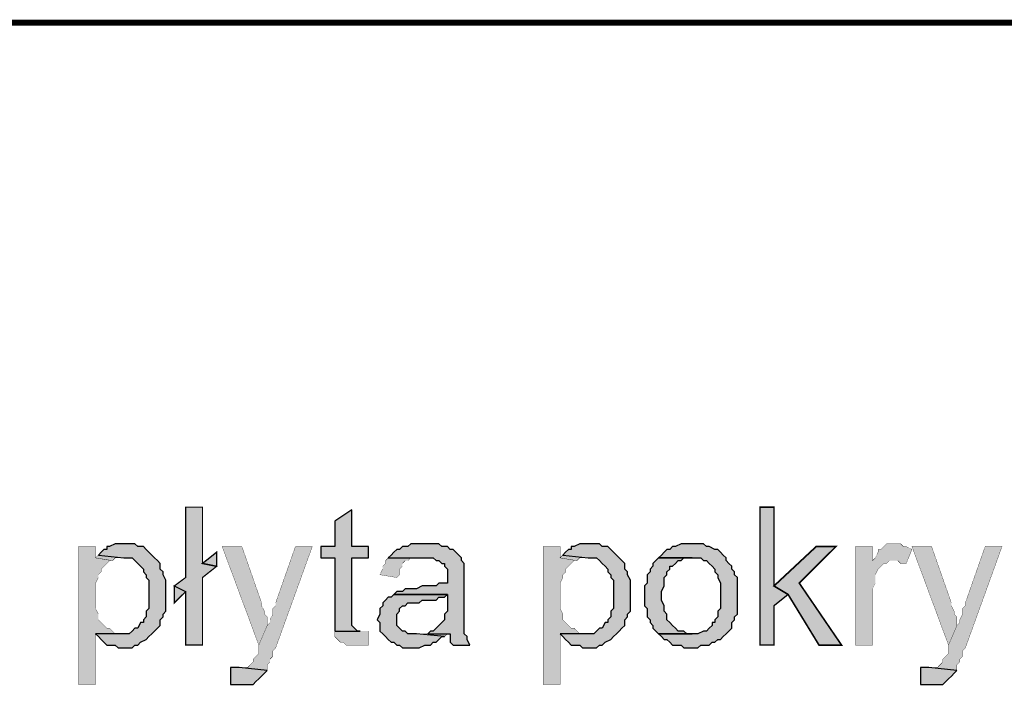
# Model space of a CAD drawing. Header units: millimetres. Extents: x 5659 to 8126, y 727 to 2118.
# Tile 33 of 53: x 6899 to 6914, y 2054 to 2064. Entities that reach past the tile are written whole.
import ezdxf

# ---------------------------------------------------------------- set-up
doc = ezdxf.new("R2010")
doc.units = ezdxf.units.MM
doc.layers.add('at_Entity', color=7, linetype='Continuous')
doc.layers.add('at_Solid', color=7, linetype='Continuous')

msp = doc.modelspace()

# ---------------------------------------------------------------- hatches: boundary and pattern name
at = {"layer": 'at_Solid'}
for points in [[(6901.993, 2056.739), (6901.739, 2056.739), (6901.739, 2055.68), (6901.569, 2055.553), (6901.739, 2055.468), (6901.739, 2054.663), (6901.993, 2054.663), (6901.993, 2055.68), (6902.205, 2055.849), (6901.993, 2055.892)], [(6904.238, 2056.697), (6903.984, 2056.527), (6903.984, 2056.146), (6903.772, 2056.146), (6903.772, 2055.976), (6903.984, 2055.976), (6903.984, 2054.875), (6904.365, 2054.875), (6904.323, 2054.875), (6904.28, 2054.917), (6904.238, 2054.96), (6904.238, 2055.976), (6904.492, 2055.976), (6904.492, 2056.146), (6904.238, 2056.146)], [(6910.592, 2056.739), (6910.38, 2056.739), (6910.38, 2054.663), (6910.592, 2054.663), (6910.592, 2055.256), (6910.804, 2055.426), (6910.592, 2055.553)], [(6900.383, 2056.146), (6900.129, 2056.146), (6900.129, 2054.07), (6900.383, 2054.07), (6900.383, 2054.833), (6900.764, 2054.833), (6900.68, 2054.833), (6900.637, 2054.875), (6900.595, 2054.917), (6900.553, 2054.917), (6900.51, 2054.96), (6900.468, 2055.002), (6900.426, 2055.045), (6900.426, 2055.129), (6900.383, 2055.214), (6900.383, 2055.595), (6900.426, 2055.68), (6900.426, 2055.722), (6900.468, 2055.765), (6900.468, 2055.807), (6900.51, 2055.849), (6900.553, 2055.892), (6900.595, 2055.934), (6900.637, 2055.934), (6900.383, 2055.976)], [(6900.807, 2056.188), (6900.68, 2056.188), (6900.595, 2056.146), (6900.553, 2056.146), (6900.553, 2056.104), (6900.51, 2056.104), (6900.468, 2056.061), (6900.426, 2056.019), (6900.807, 2055.976), (6900.934, 2055.976), (6900.976, 2055.934), (6901.019, 2055.892), (6901.061, 2055.849), (6901.103, 2055.807), (6901.103, 2055.765), (6901.146, 2055.722), (6901.146, 2055.68), (6901.188, 2055.638), (6901.188, 2055.214), (6901.146, 2055.172), (6901.146, 2055.087), (6901.103, 2055.045), (6901.103, 2055.002), (6901.061, 2055.002), (6901.019, 2054.917), (6900.976, 2054.917), (6900.934, 2054.875), (6900.891, 2054.833), (6900.383, 2054.833), (6900.426, 2054.79), (6900.468, 2054.748), (6900.51, 2054.706), (6900.553, 2054.663), (6900.68, 2054.663), (6900.722, 2054.621), (6900.807, 2054.621), (6900.934, 2054.621), (6900.976, 2054.663), (6901.019, 2054.663), (6901.061, 2054.706), (6901.146, 2054.748), (6901.188, 2054.79), (6901.23, 2054.833), (6901.273, 2054.875), (6901.315, 2054.917), (6901.357, 2054.96), (6901.357, 2055.045), (6901.4, 2055.087), (6901.4, 2055.129), (6901.442, 2055.172), (6901.442, 2055.638), (6901.4, 2055.722), (6901.4, 2055.765), (6901.357, 2055.807), (6901.357, 2055.892), (6901.315, 2055.934), (6901.273, 2055.976), (6901.23, 2056.019), (6901.188, 2056.061), (6901.146, 2056.104), (6901.103, 2056.146), (6901.019, 2056.146), (6900.976, 2056.188), (6900.891, 2056.188)], [(6902.586, 2056.146), (6902.289, 2056.146), (6902.84, 2054.663), (6902.967, 2054.96), (6902.967, 2055.087), (6902.925, 2055.129), (6902.925, 2055.172), (6902.882, 2055.256), (6902.882, 2055.299)], [(6903.645, 2056.146), (6903.391, 2056.146), (6903.094, 2055.299), (6903.094, 2055.256), (6903.052, 2055.214), (6903.052, 2055.129), (6903.009, 2055.045), (6903.009, 2055.002), (6902.967, 2054.96), (6902.84, 2054.663), (6902.84, 2054.536), (6902.798, 2054.494), (6902.755, 2054.452), (6902.755, 2054.409), (6902.713, 2054.367), (6902.671, 2054.324), (6902.544, 2054.324), (6902.967, 2054.282), (6902.967, 2054.367), (6903.009, 2054.409), (6903.009, 2054.452), (6903.052, 2054.494), (6903.052, 2054.579), (6903.094, 2054.621)], [(6905.339, 2056.188), (6905.127, 2056.188), (6905.085, 2056.146), (6905, 2056.146), (6904.958, 2056.104), (6904.916, 2056.104), (6904.873, 2056.061), (6904.831, 2056.019), (6904.789, 2055.976), (6905.339, 2055.976), (6905.466, 2055.976), (6905.509, 2055.934), (6905.551, 2055.934), (6905.593, 2055.892), (6905.636, 2055.892), (6905.636, 2055.849), (6905.678, 2055.807), (6905.678, 2055.595), (6905.551, 2055.595), (6905.509, 2055.553), (6905.297, 2055.553), (6905.212, 2055.511), (6905.043, 2055.511), (6905, 2055.468), (6904.916, 2055.468), (6904.873, 2055.426), (6905.678, 2055.426), (6905.678, 2055.172), (6905.636, 2055.129), (6905.636, 2055.045), (6905.593, 2055.002), (6905.551, 2054.96), (6905.509, 2054.917), (6905.466, 2054.875), (6905.424, 2054.875), (6905.382, 2054.833), (6905.721, 2054.833), (6905.721, 2054.706), (6905.763, 2054.663), (6906.017, 2054.663), (6905.975, 2054.748), (6905.975, 2054.79), (6905.932, 2054.833), (6905.932, 2055.892), (6905.89, 2055.934), (6905.89, 2055.976), (6905.848, 2056.019), (6905.805, 2056.061), (6905.763, 2056.104), (6905.721, 2056.104), (6905.678, 2056.146), (6905.593, 2056.146), (6905.551, 2056.188), (6905.424, 2056.188)], [(6907.373, 2056.146), (6907.118, 2056.146), (6907.118, 2054.07), (6907.373, 2054.07), (6907.373, 2054.833), (6907.754, 2054.833), (6907.669, 2054.833), (6907.627, 2054.875), (6907.584, 2054.917), (6907.542, 2054.917), (6907.5, 2054.96), (6907.457, 2055.002), (6907.415, 2055.045), (6907.415, 2055.129), (6907.373, 2055.214), (6907.373, 2055.595), (6907.415, 2055.68), (6907.415, 2055.722), (6907.457, 2055.765), (6907.457, 2055.807), (6907.5, 2055.849), (6907.542, 2055.892), (6907.584, 2055.934), (6907.627, 2055.934), (6907.373, 2055.976)], [(6907.796, 2056.188), (6907.669, 2056.188), (6907.584, 2056.146), (6907.542, 2056.146), (6907.542, 2056.104), (6907.5, 2056.104), (6907.457, 2056.061), (6907.415, 2056.019), (6907.796, 2055.976), (6907.923, 2055.976), (6907.966, 2055.934), (6908.008, 2055.892), (6908.05, 2055.849), (6908.093, 2055.807), (6908.093, 2055.765), (6908.135, 2055.722), (6908.135, 2055.68), (6908.177, 2055.638), (6908.177, 2055.214), (6908.135, 2055.172), (6908.135, 2055.087), (6908.093, 2055.045), (6908.093, 2055.002), (6908.05, 2055.002), (6908.008, 2054.917), (6907.966, 2054.917), (6907.923, 2054.875), (6907.881, 2054.833), (6907.373, 2054.833), (6907.415, 2054.79), (6907.457, 2054.748), (6907.5, 2054.706), (6907.542, 2054.663), (6907.669, 2054.663), (6907.711, 2054.621), (6907.796, 2054.621), (6907.923, 2054.621), (6907.966, 2054.663), (6908.008, 2054.663), (6908.05, 2054.706), (6908.135, 2054.748), (6908.177, 2054.79), (6908.22, 2054.833), (6908.262, 2054.875), (6908.304, 2054.917), (6908.347, 2054.96), (6908.347, 2055.045), (6908.389, 2055.087), (6908.389, 2055.129), (6908.432, 2055.172), (6908.432, 2055.638), (6908.389, 2055.722), (6908.389, 2055.765), (6908.347, 2055.807), (6908.347, 2055.892), (6908.304, 2055.934), (6908.262, 2055.976), (6908.22, 2056.019), (6908.177, 2056.061), (6908.135, 2056.104), (6908.093, 2056.146), (6908.008, 2056.146), (6907.966, 2056.188), (6907.881, 2056.188)], [(6909.363, 2056.188), (6909.194, 2056.188), (6909.109, 2056.146), (6909.067, 2056.146), (6909.025, 2056.104), (6908.982, 2056.104), (6908.94, 2056.061), (6908.898, 2056.019), (6908.855, 2055.976), (6909.363, 2055.976), (6909.491, 2055.976), (6909.533, 2055.934), (6909.575, 2055.934), (6909.618, 2055.892), (6909.66, 2055.849), (6909.702, 2055.807), (6909.702, 2055.765), (6909.745, 2055.722), (6909.745, 2055.68), (6909.787, 2055.595), (6909.787, 2055.214), (6909.745, 2055.172), (6909.745, 2055.087), (6909.702, 2055.045), (6909.702, 2055.002), (6909.66, 2055.002), (6909.66, 2054.96), (6909.618, 2054.917), (6909.575, 2054.875), (6909.533, 2054.875), (6909.448, 2054.833), (6908.855, 2054.833), (6908.898, 2054.79), (6908.94, 2054.748), (6908.982, 2054.748), (6909.025, 2054.706), (6909.067, 2054.663), (6909.194, 2054.663), (6909.236, 2054.621), (6909.448, 2054.621), (6909.491, 2054.663), (6909.618, 2054.663), (6909.66, 2054.706), (6909.702, 2054.706), (6909.745, 2054.748), (6909.787, 2054.748), (6909.829, 2054.79), (6909.872, 2054.833), (6909.914, 2054.875), (6909.957, 2054.917), (6909.957, 2055.002), (6909.999, 2055.045), (6909.999, 2055.087), (6910.041, 2055.129), (6910.041, 2055.68), (6909.999, 2055.722), (6909.999, 2055.765), (6909.957, 2055.807), (6909.957, 2055.849), (6909.914, 2055.892), (6909.872, 2055.934), (6909.872, 2055.976), (6909.829, 2056.019), (6909.787, 2056.061), (6909.745, 2056.104), (6909.702, 2056.104), (6909.618, 2056.146), (6909.575, 2056.146), (6909.533, 2056.188), (6909.406, 2056.188)], [(6911.524, 2056.146), (6911.227, 2056.146), (6910.592, 2055.553), (6910.804, 2055.426), (6911.27, 2054.663), (6911.609, 2054.663), (6910.973, 2055.595)], [(6912.075, 2056.146), (6911.82, 2056.146), (6911.82, 2054.663), (6912.075, 2054.663), (6912.075, 2055.511), (6912.117, 2055.595), (6912.117, 2055.722), (6912.159, 2055.807), (6912.202, 2055.849), (6912.244, 2055.892), (6912.286, 2055.892), (6912.329, 2055.934), (6912.371, 2055.934), (6912.075, 2055.934)], [(6912.371, 2056.188), (6912.286, 2056.188), (6912.244, 2056.146), (6912.202, 2056.104), (6912.159, 2056.104), (6912.159, 2056.061), (6912.117, 2055.976), (6912.075, 2055.934), (6912.456, 2055.934), (6912.498, 2055.892), (6912.583, 2055.892), (6912.668, 2056.104), (6912.583, 2056.146), (6912.54, 2056.146), (6912.498, 2056.188), (6912.456, 2056.188)], [(6912.964, 2056.146), (6912.668, 2056.146), (6913.218, 2054.663), (6913.345, 2054.96), (6913.345, 2055.087), (6913.303, 2055.129), (6913.303, 2055.172), (6913.261, 2055.256), (6913.261, 2055.299)], [(6914.023, 2056.146), (6913.769, 2056.146), (6913.472, 2055.299), (6913.472, 2055.256), (6913.43, 2055.214), (6913.43, 2055.129), (6913.388, 2055.045), (6913.388, 2055.002), (6913.345, 2054.96), (6913.218, 2054.663), (6913.218, 2054.536), (6913.176, 2054.494), (6913.134, 2054.452), (6913.134, 2054.409), (6913.091, 2054.367), (6913.049, 2054.324), (6912.922, 2054.324), (6913.345, 2054.282), (6913.345, 2054.367), (6913.388, 2054.409), (6913.388, 2054.452), (6913.43, 2054.494), (6913.43, 2054.579), (6913.472, 2054.621)], [(6900.426, 2056.019), (6900.383, 2055.976), (6900.637, 2055.934), (6900.68, 2055.976), (6900.807, 2055.976)], [(6902.205, 2056.061), (6901.993, 2055.892), (6902.205, 2055.849)], [(6904.789, 2055.976), (6904.746, 2055.934), (6904.746, 2055.892), (6904.704, 2055.849), (6904.704, 2055.807), (6904.662, 2055.722), (6904.916, 2055.68), (6904.958, 2055.722), (6904.958, 2055.807), (6905, 2055.849), (6905, 2055.892), (6905.043, 2055.934), (6905.085, 2055.934), (6905.127, 2055.976), (6905.339, 2055.976)], [(6907.415, 2056.019), (6907.373, 2055.976), (6907.627, 2055.934), (6907.669, 2055.976), (6907.796, 2055.976)], [(6908.855, 2055.976), (6908.813, 2055.934), (6908.77, 2055.892), (6908.77, 2055.849), (6908.728, 2055.807), (6908.728, 2055.765), (6908.686, 2055.722), (6908.686, 2055.595), (6908.643, 2055.553), (6908.643, 2055.256), (6908.686, 2055.214), (6908.686, 2055.087), (6908.728, 2055.045), (6908.728, 2055.002), (6908.77, 2054.96), (6908.77, 2054.917), (6908.813, 2054.875), (6908.855, 2054.833), (6909.363, 2054.833), (6909.279, 2054.833), (6909.236, 2054.875), (6909.152, 2054.875), (6909.109, 2054.917), (6909.067, 2054.96), (6909.025, 2055.002), (6908.982, 2055.045), (6908.982, 2055.129), (6908.94, 2055.172), (6908.94, 2055.256), (6908.898, 2055.341), (6908.898, 2055.468), (6908.94, 2055.553), (6908.94, 2055.68), (6908.982, 2055.722), (6908.982, 2055.765), (6909.025, 2055.807), (6909.025, 2055.849), (6909.067, 2055.849), (6909.109, 2055.892), (6909.152, 2055.934), (6909.194, 2055.934), (6909.236, 2055.976), (6909.363, 2055.976)], [(6901.569, 2055.553), (6901.569, 2055.299), (6901.739, 2055.468)], [(6904.873, 2055.426), (6904.831, 2055.383), (6904.789, 2055.383), (6904.746, 2055.341), (6904.704, 2055.299), (6904.704, 2055.256), (6904.662, 2055.214), (6904.662, 2055.129), (6904.619, 2055.045), (6904.662, 2055.002), (6904.662, 2054.875), (6904.704, 2054.833), (6904.746, 2054.79), (6904.789, 2054.748), (6904.831, 2054.706), (6904.873, 2054.706), (6904.916, 2054.663), (6904.958, 2054.663), (6905, 2054.621), (6905.255, 2054.621), (6905.339, 2054.663), (6905.424, 2054.663), (6905.466, 2054.706), (6905.509, 2054.706), (6905.551, 2054.748), (6905.593, 2054.79), (6905.636, 2054.79), (6905.212, 2054.833), (6905.085, 2054.833), (6905.043, 2054.875), (6905, 2054.875), (6904.958, 2054.917), (6904.916, 2054.96), (6904.916, 2055.129), (6904.958, 2055.172), (6904.958, 2055.214), (6905, 2055.256), (6905.043, 2055.256), (6905.085, 2055.299), (6905.255, 2055.299), (6905.297, 2055.341), (6905.509, 2055.341), (6905.551, 2055.383), (6905.636, 2055.383), (6905.678, 2055.426)], [(6904.492, 2054.875), (6903.984, 2054.875), (6903.984, 2054.79), (6904.026, 2054.748), (6904.068, 2054.706), (6904.111, 2054.706), (6904.153, 2054.663), (6904.323, 2054.663), (6904.492, 2054.663)], [(6905.382, 2054.833), (6905.212, 2054.833), (6905.636, 2054.79), (6905.678, 2054.833)], [(6902.416, 2054.324), (6902.416, 2054.07), (6902.755, 2054.07), (6902.798, 2054.113), (6902.84, 2054.155), (6902.882, 2054.197), (6902.925, 2054.24), (6902.967, 2054.282), (6902.544, 2054.324), (6902.459, 2054.324)], [(6912.795, 2054.324), (6912.795, 2054.07), (6913.134, 2054.07), (6913.176, 2054.113), (6913.218, 2054.155), (6913.261, 2054.197), (6913.303, 2054.24), (6913.345, 2054.282), (6912.922, 2054.324), (6912.837, 2054.324)]]:
    msp.add_hatch(color=7, dxfattribs=at).paths.add_polyline_path(points)

# ---------------------------------------------------------------- linework, layer by layer
at = {"layer": 'at_Entity', "color": 7}
for points in [[(6922.867, 2064.032, 0.0897, 0.0897, 0), (6887.454, 2064.032, 0.0897, 0.0897, 0), (6879.448, 2044.928, 0.0897, 0.0897, 0)], [(6901.993, 2056.739, 0.0189, 0.0189, 0), (6901.739, 2056.739, 0.0189, 0.0189, 0), (6901.739, 2055.68, 0.0189, 0.0189, 0), (6901.569, 2055.553, 0.0189, 0.0189, 0), (6901.739, 2055.468, 0.0189, 0.0189, 0), (6901.739, 2054.663, 0.0189, 0.0189, 0), (6901.993, 2054.663, 0.0189, 0.0189, 0), (6901.993, 2055.68, 0.0189, 0.0189, 0), (6902.205, 2055.849, 0.0189, 0.0189, 0), (6901.993, 2055.892, 0.0189, 0.0189, 0), (6901.993, 2056.739, 0.0189, 0.0189, 0)], [(6910.592, 2056.739, 0.0212, 0.0212, 0), (6910.38, 2056.739, 0.0212, 0.0212, 0), (6910.38, 2054.663, 0.0212, 0.0212, 0), (6910.592, 2054.663, 0.0212, 0.0212, 0), (6910.592, 2055.256, 0.0212, 0.0212, 0), (6910.804, 2055.426, 0.0212, 0.0212, 0), (6910.592, 2055.553, 0.0212, 0.0212, 0), (6910.592, 2056.739, 0.0212, 0.0212, 0)], [(6900.383, 2056.146, 0.00424, 0.00424, 0), (6900.129, 2056.146, 0.00424, 0.00424, 0), (6900.129, 2054.07, 0.00424, 0.00424, 0), (6900.383, 2054.07, 0.00424, 0.00424, 0), (6900.383, 2054.833, 0.00424, 0.00424, 0), (6900.764, 2054.833, 0.00424, 0.00424, 0), (6900.68, 2054.833, 0.00424, 0.00424, 0), (6900.637, 2054.875, 0.00424, 0.00424, 0), (6900.595, 2054.917, 0.00424, 0.00424, 0), (6900.553, 2054.917, 0.00424, 0.00424, 0), (6900.51, 2054.96, 0.00424, 0.00424, 0), (6900.468, 2055.002, 0.00424, 0.00424, 0), (6900.426, 2055.045, 0.00424, 0.00424, 0), (6900.426, 2055.129, 0.00424, 0.00424, 0), (6900.383, 2055.214, 0.00424, 0.00424, 0), (6900.383, 2055.595, 0.00424, 0.00424, 0), (6900.426, 2055.68, 0.00424, 0.00424, 0), (6900.426, 2055.722, 0.00424, 0.00424, 0), (6900.468, 2055.765, 0.00424, 0.00424, 0), (6900.468, 2055.807, 0.00424, 0.00424, 0), (6900.51, 2055.849, 0.00424, 0.00424, 0), (6900.553, 2055.892, 0.00424, 0.00424, 0), (6900.595, 2055.934, 0.00424, 0.00424, 0), (6900.637, 2055.934, 0.00424, 0.00424, 0), (6900.383, 2055.976, 0.00424, 0.00424, 0), (6900.383, 2056.146, 0.00424, 0.00424, 0)], [(6902.586, 2056.146, 0.00424, 0.00424, 0), (6902.289, 2056.146, 0.00424, 0.00424, 0), (6902.84, 2054.663, 0.00424, 0.00424, 0), (6902.967, 2054.96, 0.00424, 0.00424, 0), (6902.967, 2055.087, 0.00424, 0.00424, 0), (6902.925, 2055.129, 0.00424, 0.00424, 0), (6902.925, 2055.172, 0.00424, 0.00424, 0), (6902.882, 2055.256, 0.00424, 0.00424, 0), (6902.882, 2055.299, 0.00424, 0.00424, 0), (6902.586, 2056.146, 0.00424, 0.00424, 0)], [(6903.645, 2056.146, 0.00424, 0.00424, 0), (6903.391, 2056.146, 0.00424, 0.00424, 0), (6903.094, 2055.299, 0.00424, 0.00424, 0), (6903.094, 2055.256, 0.00424, 0.00424, 0), (6903.052, 2055.214, 0.00424, 0.00424, 0), (6903.052, 2055.129, 0.00424, 0.00424, 0), (6903.009, 2055.045, 0.00424, 0.00424, 0), (6903.009, 2055.002, 0.00424, 0.00424, 0), (6902.967, 2054.96, 0.00424, 0.00424, 0), (6902.84, 2054.663, 0.00424, 0.00424, 0), (6902.84, 2054.536, 0.00424, 0.00424, 0), (6902.798, 2054.494, 0.00424, 0.00424, 0), (6902.755, 2054.452, 0.00424, 0.00424, 0), (6902.755, 2054.409, 0.00424, 0.00424, 0), (6902.713, 2054.367, 0.00424, 0.00424, 0), (6902.671, 2054.324, 0.00424, 0.00424, 0), (6902.544, 2054.324, 0.00424, 0.00424, 0), (6902.967, 2054.282, 0.00424, 0.00424, 0), (6902.967, 2054.367, 0.00424, 0.00424, 0), (6903.009, 2054.409, 0.00424, 0.00424, 0), (6903.009, 2054.452, 0.00424, 0.00424, 0), (6903.052, 2054.494, 0.00424, 0.00424, 0), (6903.052, 2054.579, 0.00424, 0.00424, 0), (6903.094, 2054.621, 0.00424, 0.00424, 0), (6903.645, 2056.146, 0.00424, 0.00424, 0)], [(6907.373, 2056.146, 0.00424, 0.00424, 0), (6907.118, 2056.146, 0.00424, 0.00424, 0), (6907.118, 2054.07, 0.00424, 0.00424, 0), (6907.373, 2054.07, 0.00424, 0.00424, 0), (6907.373, 2054.833, 0.00424, 0.00424, 0), (6907.754, 2054.833, 0.00424, 0.00424, 0), (6907.669, 2054.833, 0.00424, 0.00424, 0), (6907.627, 2054.875, 0.00424, 0.00424, 0), (6907.584, 2054.917, 0.00424, 0.00424, 0), (6907.542, 2054.917, 0.00424, 0.00424, 0), (6907.5, 2054.96, 0.00424, 0.00424, 0), (6907.457, 2055.002, 0.00424, 0.00424, 0), (6907.415, 2055.045, 0.00424, 0.00424, 0), (6907.415, 2055.129, 0.00424, 0.00424, 0), (6907.373, 2055.214, 0.00424, 0.00424, 0), (6907.373, 2055.595, 0.00424, 0.00424, 0), (6907.415, 2055.68, 0.00424, 0.00424, 0), (6907.415, 2055.722, 0.00424, 0.00424, 0), (6907.457, 2055.765, 0.00424, 0.00424, 0), (6907.457, 2055.807, 0.00424, 0.00424, 0), (6907.5, 2055.849, 0.00424, 0.00424, 0), (6907.542, 2055.892, 0.00424, 0.00424, 0), (6907.584, 2055.934, 0.00424, 0.00424, 0), (6907.627, 2055.934, 0.00424, 0.00424, 0), (6907.373, 2055.976, 0.00424, 0.00424, 0), (6907.373, 2056.146, 0.00424, 0.00424, 0)], [(6911.524, 2056.146, 0.0247, 0.0247, 0), (6911.227, 2056.146, 0.0247, 0.0247, 0), (6910.592, 2055.553, 0.0247, 0.0247, 0), (6910.804, 2055.426, 0.0247, 0.0247, 0), (6911.27, 2054.663, 0.0247, 0.0247, 0), (6911.609, 2054.663, 0.0247, 0.0247, 0), (6910.973, 2055.595, 0.0247, 0.0247, 0), (6911.524, 2056.146, 0.0247, 0.0247, 0)], [(6912.075, 2056.146, 0.00424, 0.00424, 0), (6911.82, 2056.146, 0.00424, 0.00424, 0), (6911.82, 2054.663, 0.00424, 0.00424, 0), (6912.075, 2054.663, 0.00424, 0.00424, 0), (6912.075, 2055.511, 0.00424, 0.00424, 0), (6912.117, 2055.595, 0.00424, 0.00424, 0), (6912.117, 2055.722, 0.00424, 0.00424, 0), (6912.159, 2055.807, 0.00424, 0.00424, 0), (6912.202, 2055.849, 0.00424, 0.00424, 0), (6912.244, 2055.892, 0.00424, 0.00424, 0), (6912.286, 2055.892, 0.00424, 0.00424, 0), (6912.329, 2055.934, 0.00424, 0.00424, 0), (6912.371, 2055.934, 0.00424, 0.00424, 0), (6912.075, 2055.934, 0.00424, 0.00424, 0), (6912.075, 2056.146, 0.00424, 0.00424, 0)], [(6912.371, 2056.188, 0.00424, 0.00424, 0), (6912.286, 2056.188, 0.00424, 0.00424, 0), (6912.244, 2056.146, 0.00424, 0.00424, 0), (6912.202, 2056.104, 0.00424, 0.00424, 0), (6912.159, 2056.104, 0.00424, 0.00424, 0), (6912.159, 2056.061, 0.00424, 0.00424, 0), (6912.117, 2055.976, 0.00424, 0.00424, 0), (6912.075, 2055.934, 0.00424, 0.00424, 0), (6912.456, 2055.934, 0.00424, 0.00424, 0), (6912.498, 2055.892, 0.00424, 0.00424, 0), (6912.583, 2055.892, 0.00424, 0.00424, 0), (6912.668, 2056.104, 0.00424, 0.00424, 0), (6912.583, 2056.146, 0.00424, 0.00424, 0), (6912.54, 2056.146, 0.00424, 0.00424, 0), (6912.498, 2056.188, 0.00424, 0.00424, 0), (6912.456, 2056.188, 0.00424, 0.00424, 0), (6912.371, 2056.188, 0.00424, 0.00424, 0)], [(6912.964, 2056.146, 0.00424, 0.00424, 0), (6912.668, 2056.146, 0.00424, 0.00424, 0), (6913.218, 2054.663, 0.00424, 0.00424, 0), (6913.345, 2054.96, 0.00424, 0.00424, 0), (6913.345, 2055.087, 0.00424, 0.00424, 0), (6913.303, 2055.129, 0.00424, 0.00424, 0), (6913.303, 2055.172, 0.00424, 0.00424, 0), (6913.261, 2055.256, 0.00424, 0.00424, 0), (6913.261, 2055.299, 0.00424, 0.00424, 0), (6912.964, 2056.146, 0.00424, 0.00424, 0)], [(6914.023, 2056.146, 0.00424, 0.00424, 0), (6913.769, 2056.146, 0.00424, 0.00424, 0), (6913.472, 2055.299, 0.00424, 0.00424, 0), (6913.472, 2055.256, 0.00424, 0.00424, 0), (6913.43, 2055.214, 0.00424, 0.00424, 0), (6913.43, 2055.129, 0.00424, 0.00424, 0), (6913.388, 2055.045, 0.00424, 0.00424, 0), (6913.388, 2055.002, 0.00424, 0.00424, 0), (6913.345, 2054.96, 0.00424, 0.00424, 0), (6913.218, 2054.663, 0.00424, 0.00424, 0), (6913.218, 2054.536, 0.00424, 0.00424, 0), (6913.176, 2054.494, 0.00424, 0.00424, 0), (6913.134, 2054.452, 0.00424, 0.00424, 0), (6913.134, 2054.409, 0.00424, 0.00424, 0), (6913.091, 2054.367, 0.00424, 0.00424, 0), (6913.049, 2054.324, 0.00424, 0.00424, 0), (6912.922, 2054.324, 0.00424, 0.00424, 0), (6913.345, 2054.282, 0.00424, 0.00424, 0), (6913.345, 2054.367, 0.00424, 0.00424, 0), (6913.388, 2054.409, 0.00424, 0.00424, 0), (6913.388, 2054.452, 0.00424, 0.00424, 0), (6913.43, 2054.494, 0.00424, 0.00424, 0), (6913.43, 2054.579, 0.00424, 0.00424, 0), (6913.472, 2054.621, 0.00424, 0.00424, 0), (6914.023, 2056.146, 0.00424, 0.00424, 0)], [(6900.426, 2056.019, 0.00599, 0.00599, 0), (6900.383, 2055.976, 0.00599, 0.00599, 0), (6900.637, 2055.934, 0.00599, 0.00599, 0), (6900.68, 2055.976, 0.00599, 0.00599, 0), (6900.807, 2055.976, 0.00599, 0.00599, 0), (6900.426, 2056.019, 0.00599, 0.00599, 0)], [(6902.205, 2056.061, 0.0212, 0.0212, 0), (6901.993, 2055.892, 0.0212, 0.0212, 0), (6902.205, 2055.849, 0.0212, 0.0212, 0), (6902.205, 2056.061, 0.0212, 0.0212, 0)], [(6904.789, 2055.976, 0.00424, 0.00424, 0), (6904.746, 2055.934, 0.00424, 0.00424, 0), (6904.746, 2055.892, 0.00424, 0.00424, 0), (6904.704, 2055.849, 0.00424, 0.00424, 0), (6904.704, 2055.807, 0.00424, 0.00424, 0), (6904.662, 2055.722, 0.00424, 0.00424, 0), (6904.916, 2055.68, 0.00424, 0.00424, 0), (6904.958, 2055.722, 0.00424, 0.00424, 0), (6904.958, 2055.807, 0.00424, 0.00424, 0), (6905, 2055.849, 0.00424, 0.00424, 0), (6905, 2055.892, 0.00424, 0.00424, 0), (6905.043, 2055.934, 0.00424, 0.00424, 0), (6905.085, 2055.934, 0.00424, 0.00424, 0), (6905.127, 2055.976, 0.00424, 0.00424, 0), (6905.339, 2055.976, 0.00424, 0.00424, 0), (6904.789, 2055.976, 0.00424, 0.00424, 0)], [(6907.415, 2056.019, 0.00599, 0.00599, 0), (6907.373, 2055.976, 0.00599, 0.00599, 0), (6907.627, 2055.934, 0.00599, 0.00599, 0), (6907.669, 2055.976, 0.00599, 0.00599, 0), (6907.796, 2055.976, 0.00599, 0.00599, 0), (6907.415, 2056.019, 0.00599, 0.00599, 0)], [(6901.569, 2055.553, 0.0189, 0.0189, 0), (6901.569, 2055.299, 0.0189, 0.0189, 0), (6901.739, 2055.468, 0.0189, 0.0189, 0), (6901.569, 2055.553, 0.0189, 0.0189, 0)], [(6904.492, 2054.875, 0.00424, 0.00424, 0), (6903.984, 2054.875, 0.00424, 0.00424, 0), (6903.984, 2054.79, 0.00424, 0.00424, 0), (6904.026, 2054.748, 0.00424, 0.00424, 0), (6904.068, 2054.706, 0.00424, 0.00424, 0), (6904.111, 2054.706, 0.00424, 0.00424, 0), (6904.153, 2054.663, 0.00424, 0.00424, 0), (6904.323, 2054.663, 0.00424, 0.00424, 0), (6904.492, 2054.663, 0.00424, 0.00424, 0), (6904.492, 2054.875, 0.00424, 0.00424, 0)], [(6905.382, 2054.833, 0.00599, 0.00599, 0), (6905.212, 2054.833, 0.00599, 0.00599, 0), (6905.636, 2054.79, 0.00599, 0.00599, 0), (6905.678, 2054.833, 0.00599, 0.00599, 0), (6905.382, 2054.833, 0.00599, 0.00599, 0)]]:
    msp.add_lwpolyline(points, format="xyseb", dxfattribs=at)
for points in [[(6904.238, 2056.697), (6903.984, 2056.527), (6903.984, 2056.146), (6903.772, 2056.146), (6903.772, 2055.976), (6903.984, 2055.976), (6903.984, 2054.875), (6904.365, 2054.875), (6904.323, 2054.875), (6904.28, 2054.917), (6904.28, 2054.917), (6904.238, 2054.96), (6904.238, 2055.976), (6904.492, 2055.976), (6904.492, 2056.146), (6904.238, 2056.146), (6904.238, 2056.697)], [(6900.807, 2056.188), (6900.68, 2056.188), (6900.595, 2056.146), (6900.553, 2056.146), (6900.553, 2056.104), (6900.51, 2056.104), (6900.468, 2056.061), (6900.426, 2056.019), (6900.807, 2055.976), (6900.934, 2055.976), (6900.976, 2055.934), (6901.019, 2055.892), (6901.061, 2055.849), (6901.103, 2055.807), (6901.103, 2055.765), (6901.146, 2055.722), (6901.146, 2055.68), (6901.188, 2055.638), (6901.188, 2055.214), (6901.146, 2055.172), (6901.146, 2055.087), (6901.103, 2055.045), (6901.103, 2055.002), (6901.061, 2055.002), (6901.019, 2054.917), (6900.976, 2054.917), (6900.934, 2054.875), (6900.891, 2054.833), (6900.383, 2054.833), (6900.426, 2054.79), (6900.468, 2054.748), (6900.51, 2054.706), (6900.553, 2054.663), (6900.68, 2054.663), (6900.722, 2054.621), (6900.807, 2054.621), (6900.934, 2054.621), (6900.976, 2054.663), (6901.019, 2054.663), (6901.061, 2054.706), (6901.146, 2054.748), (6901.146, 2054.748), (6901.188, 2054.79), (6901.23, 2054.833), (6901.273, 2054.875), (6901.315, 2054.917), (6901.357, 2054.96), (6901.357, 2055.045), (6901.4, 2055.087), (6901.4, 2055.129), (6901.442, 2055.172), (6901.442, 2055.638), (6901.4, 2055.722), (6901.4, 2055.765), (6901.357, 2055.807), (6901.357, 2055.892), (6901.315, 2055.934), (6901.273, 2055.976), (6901.23, 2056.019), (6901.188, 2056.061), (6901.146, 2056.104), (6901.146, 2056.104), (6901.103, 2056.146), (6901.019, 2056.146), (6900.976, 2056.188), (6900.891, 2056.188), (6900.807, 2056.188)], [(6905.339, 2056.188), (6905.127, 2056.188), (6905.085, 2056.146), (6905, 2056.146), (6904.958, 2056.104), (6904.916, 2056.104), (6904.873, 2056.061), (6904.831, 2056.019), (6904.789, 2055.976), (6905.339, 2055.976), (6905.466, 2055.976), (6905.509, 2055.934), (6905.551, 2055.934), (6905.593, 2055.892), (6905.636, 2055.892), (6905.636, 2055.849), (6905.678, 2055.807), (6905.678, 2055.595), (6905.551, 2055.595), (6905.509, 2055.553), (6905.297, 2055.553), (6905.212, 2055.511), (6905.043, 2055.511), (6905, 2055.468), (6904.916, 2055.468), (6904.873, 2055.426), (6905.678, 2055.426), (6905.678, 2055.172), (6905.636, 2055.129), (6905.636, 2055.045), (6905.593, 2055.002), (6905.551, 2054.96), (6905.509, 2054.917), (6905.466, 2054.875), (6905.424, 2054.875), (6905.382, 2054.833), (6905.721, 2054.833), (6905.721, 2054.706), (6905.763, 2054.663), (6906.017, 2054.663), (6906.017, 2054.663), (6905.975, 2054.748), (6905.975, 2054.79), (6905.932, 2054.833), (6905.932, 2055.892), (6905.89, 2055.934), (6905.89, 2055.976), (6905.848, 2056.019), (6905.805, 2056.061), (6905.763, 2056.104), (6905.721, 2056.104), (6905.678, 2056.146), (6905.593, 2056.146), (6905.551, 2056.188), (6905.424, 2056.188), (6905.339, 2056.188)], [(6907.796, 2056.188), (6907.669, 2056.188), (6907.584, 2056.146), (6907.542, 2056.146), (6907.542, 2056.104), (6907.5, 2056.104), (6907.457, 2056.061), (6907.415, 2056.019), (6907.796, 2055.976), (6907.923, 2055.976), (6907.966, 2055.934), (6908.008, 2055.892), (6908.05, 2055.849), (6908.093, 2055.807), (6908.093, 2055.765), (6908.135, 2055.722), (6908.135, 2055.68), (6908.177, 2055.638), (6908.177, 2055.214), (6908.135, 2055.172), (6908.135, 2055.087), (6908.093, 2055.045), (6908.093, 2055.002), (6908.05, 2055.002), (6908.008, 2054.917), (6907.966, 2054.917), (6907.923, 2054.875), (6907.881, 2054.833), (6907.373, 2054.833), (6907.415, 2054.79), (6907.457, 2054.748), (6907.5, 2054.706), (6907.542, 2054.663), (6907.669, 2054.663), (6907.711, 2054.621), (6907.796, 2054.621), (6907.923, 2054.621), (6907.966, 2054.663), (6908.008, 2054.663), (6908.05, 2054.706), (6908.135, 2054.748), (6908.135, 2054.748), (6908.177, 2054.79), (6908.22, 2054.833), (6908.262, 2054.875), (6908.304, 2054.917), (6908.347, 2054.96), (6908.347, 2055.045), (6908.389, 2055.087), (6908.389, 2055.129), (6908.432, 2055.172), (6908.432, 2055.638), (6908.389, 2055.722), (6908.389, 2055.765), (6908.347, 2055.807), (6908.347, 2055.892), (6908.304, 2055.934), (6908.262, 2055.976), (6908.22, 2056.019), (6908.177, 2056.061), (6908.135, 2056.104), (6908.135, 2056.104), (6908.093, 2056.146), (6908.008, 2056.146), (6907.966, 2056.188), (6907.881, 2056.188), (6907.796, 2056.188)], [(6909.363, 2056.188), (6909.194, 2056.188), (6909.109, 2056.146), (6909.067, 2056.146), (6909.025, 2056.104), (6908.982, 2056.104), (6908.94, 2056.061), (6908.898, 2056.019), (6908.898, 2056.019), (6908.855, 2055.976), (6909.363, 2055.976), (6909.491, 2055.976), (6909.533, 2055.934), (6909.575, 2055.934), (6909.618, 2055.892), (6909.66, 2055.849), (6909.702, 2055.807), (6909.702, 2055.765), (6909.745, 2055.722), (6909.745, 2055.68), (6909.787, 2055.595), (6909.787, 2055.214), (6909.745, 2055.172), (6909.745, 2055.087), (6909.702, 2055.045), (6909.702, 2055.002), (6909.66, 2055.002), (6909.66, 2054.96), (6909.618, 2054.917), (6909.575, 2054.875), (6909.533, 2054.875), (6909.448, 2054.833), (6908.855, 2054.833), (6908.898, 2054.79), (6908.94, 2054.748), (6908.982, 2054.748), (6909.025, 2054.706), (6909.067, 2054.663), (6909.194, 2054.663), (6909.236, 2054.621), (6909.448, 2054.621), (6909.491, 2054.663), (6909.618, 2054.663), (6909.66, 2054.706), (6909.702, 2054.706), (6909.745, 2054.748), (6909.787, 2054.748), (6909.829, 2054.79), (6909.872, 2054.833), (6909.914, 2054.875), (6909.957, 2054.917), (6909.957, 2055.002), (6909.999, 2055.045), (6909.999, 2055.087), (6910.041, 2055.129), (6910.041, 2055.68), (6909.999, 2055.722), (6909.999, 2055.765), (6909.957, 2055.807), (6909.957, 2055.849), (6909.914, 2055.892), (6909.872, 2055.934), (6909.872, 2055.976), (6909.829, 2056.019), (6909.787, 2056.061), (6909.745, 2056.104), (6909.702, 2056.104), (6909.618, 2056.146), (6909.575, 2056.146), (6909.533, 2056.188), (6909.406, 2056.188), (6909.363, 2056.188)], [(6908.855, 2055.976), (6908.813, 2055.934), (6908.77, 2055.892), (6908.77, 2055.849), (6908.728, 2055.807), (6908.728, 2055.765), (6908.686, 2055.722), (6908.686, 2055.595), (6908.643, 2055.553), (6908.643, 2055.256), (6908.686, 2055.214), (6908.686, 2055.087), (6908.728, 2055.045), (6908.728, 2055.002), (6908.77, 2054.96), (6908.77, 2054.917), (6908.813, 2054.875), (6908.855, 2054.833), (6909.363, 2054.833), (6909.279, 2054.833), (6909.236, 2054.875), (6909.152, 2054.875), (6909.109, 2054.917), (6909.067, 2054.96), (6909.025, 2055.002), (6909.025, 2055.002), (6908.982, 2055.045), (6908.982, 2055.129), (6908.94, 2055.172), (6908.94, 2055.256), (6908.898, 2055.341), (6908.898, 2055.468), (6908.94, 2055.553), (6908.94, 2055.68), (6908.982, 2055.722), (6908.982, 2055.765), (6909.025, 2055.807), (6909.025, 2055.849), (6909.067, 2055.849), (6909.109, 2055.892), (6909.152, 2055.934), (6909.194, 2055.934), (6909.236, 2055.976), (6909.363, 2055.976), (6908.855, 2055.976)], [(6904.873, 2055.426), (6904.831, 2055.383), (6904.789, 2055.383), (6904.746, 2055.341), (6904.704, 2055.299), (6904.704, 2055.256), (6904.662, 2055.214), (6904.662, 2055.129), (6904.619, 2055.045), (6904.619, 2055.045), (6904.662, 2055.002), (6904.662, 2054.875), (6904.704, 2054.833), (6904.746, 2054.79), (6904.789, 2054.748), (6904.789, 2054.748), (6904.831, 2054.706), (6904.873, 2054.706), (6904.916, 2054.663), (6904.958, 2054.663), (6905, 2054.621), (6905.255, 2054.621), (6905.339, 2054.663), (6905.424, 2054.663), (6905.466, 2054.706), (6905.509, 2054.706), (6905.551, 2054.748), (6905.593, 2054.79), (6905.636, 2054.79), (6905.212, 2054.833), (6905.085, 2054.833), (6905.043, 2054.875), (6905, 2054.875), (6904.958, 2054.917), (6904.916, 2054.96), (6904.916, 2055.129), (6904.958, 2055.172), (6904.958, 2055.214), (6905, 2055.256), (6905.043, 2055.256), (6905.085, 2055.299), (6905.255, 2055.299), (6905.297, 2055.341), (6905.509, 2055.341), (6905.551, 2055.383), (6905.636, 2055.383), (6905.678, 2055.426), (6904.873, 2055.426)], [(6902.416, 2054.324), (6902.416, 2054.07), (6902.755, 2054.07), (6902.798, 2054.113), (6902.798, 2054.113), (6902.84, 2054.155), (6902.882, 2054.197), (6902.925, 2054.24), (6902.967, 2054.282), (6902.544, 2054.324), (6902.459, 2054.324), (6902.416, 2054.324)], [(6912.795, 2054.324), (6912.795, 2054.07), (6913.134, 2054.07), (6913.176, 2054.113), (6913.176, 2054.113), (6913.218, 2054.155), (6913.261, 2054.197), (6913.303, 2054.24), (6913.345, 2054.282), (6912.922, 2054.324), (6912.837, 2054.324), (6912.795, 2054.324)]]:
    msp.add_lwpolyline(points, dxfattribs=at)

doc.saveas('drawing.dxf')
